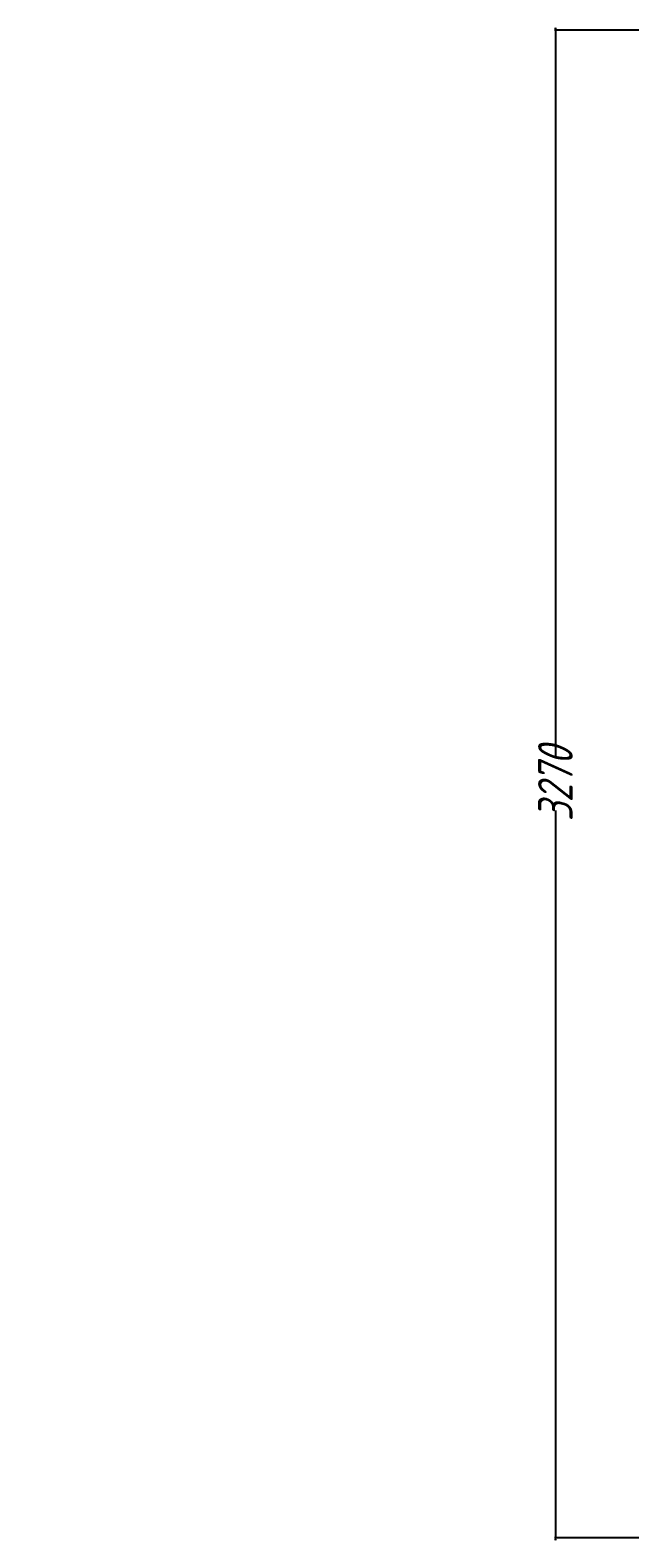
# Model space of a CAD drawing. Header units: millimetres. Extents: x -4428 to 3866, y -3426 to 3855.
# Tile 158 of 191: x 55 to 1355, y 556 to 3826. Entities that reach past the tile are written whole.
import ezdxf

# ---------------------------------------------------------------- set-up
doc = ezdxf.new("R2010")
doc.units = ezdxf.units.MM
doc.linetypes.add('K5LT_THIN', pattern=[0])
doc.layers.add('Системный слой', color=7, linetype='Continuous')
doc.styles.add('KDIMTEXTSTYLE', font='GOST_AU.SHX', dxfattribs={"width": 0.96, "oblique": 15, "height": 5})
doc.dimstyles.new('KDIMSTYLE (1.00)', dxfattribs={"dimtxt": 5, "dimasz": 1, "dimexe": 2, "dimexo": 0, "dimgap": 1, "dimtad": 1, "dimtxsty": 'KDIMTEXTSTYLE', "dimsah": 1, "dimcen": 0, "dimdle": 1, "dimadec": 0, "dimazin": 0, "dimtfac": 0.667, "dimtmove": 0, "dimatfit": 3, "dimfxl": 1, "dimtvp": 1, "dimtolj": 1, "dimtzin": 0, "dimarcsym": 0})

# ---------------------------------------------------------------- blocks, each defined once
blk = doc.blocks.new('KDIMARROW_01')
at = {"layer": 'Системный слой'}
blk.add_hatch(color=0, dxfattribs=at).paths.add_polyline_path([(0, 0), (-5, 0.7), (-4.5, 0), (-5, -0.7)])
at = {"layer": 'Системный слой', "color": 0, "linetype": 'K5LT_THIN', "lineweight": 20}
for p, q in [((-4.5, 0), (-5, 0.7)), ((-5, 0.7), (0, 0)), ((0, 0), (-5, -0.7)), ((-5, -0.7), (-4.5, 0)), ((0, 0), (-1, 0))]:
    blk.add_line(p, q, dxfattribs=at)

msp = doc.modelspace()

# ---------------------------------------------------------------- dimensions: what is measured, and where the dimension line sits
at = {"layer": 'Системный слой', "color": 7}
msp.add_linear_dim(base=(1193.735, 555.572), p1=(2146.372, 3825.572), p2=(1681.931, 555.572), angle=90, location=(1193.735, 2190.572), dimstyle='KDIMSTYLE (1.00)', override={"dimexo": 0, "dimpost": '\\H75.0;\\W0.965;\\Q15;<>', "dimblk1": 'KDIMARROW_01', "dimblk2": 'KDIMARROW_01', "dimse1": 0, "dimse2": 0, "dimclrt": 7, "dimtolj": 1}, dxfattribs=at).render()

doc.saveas('drawing.dxf')
